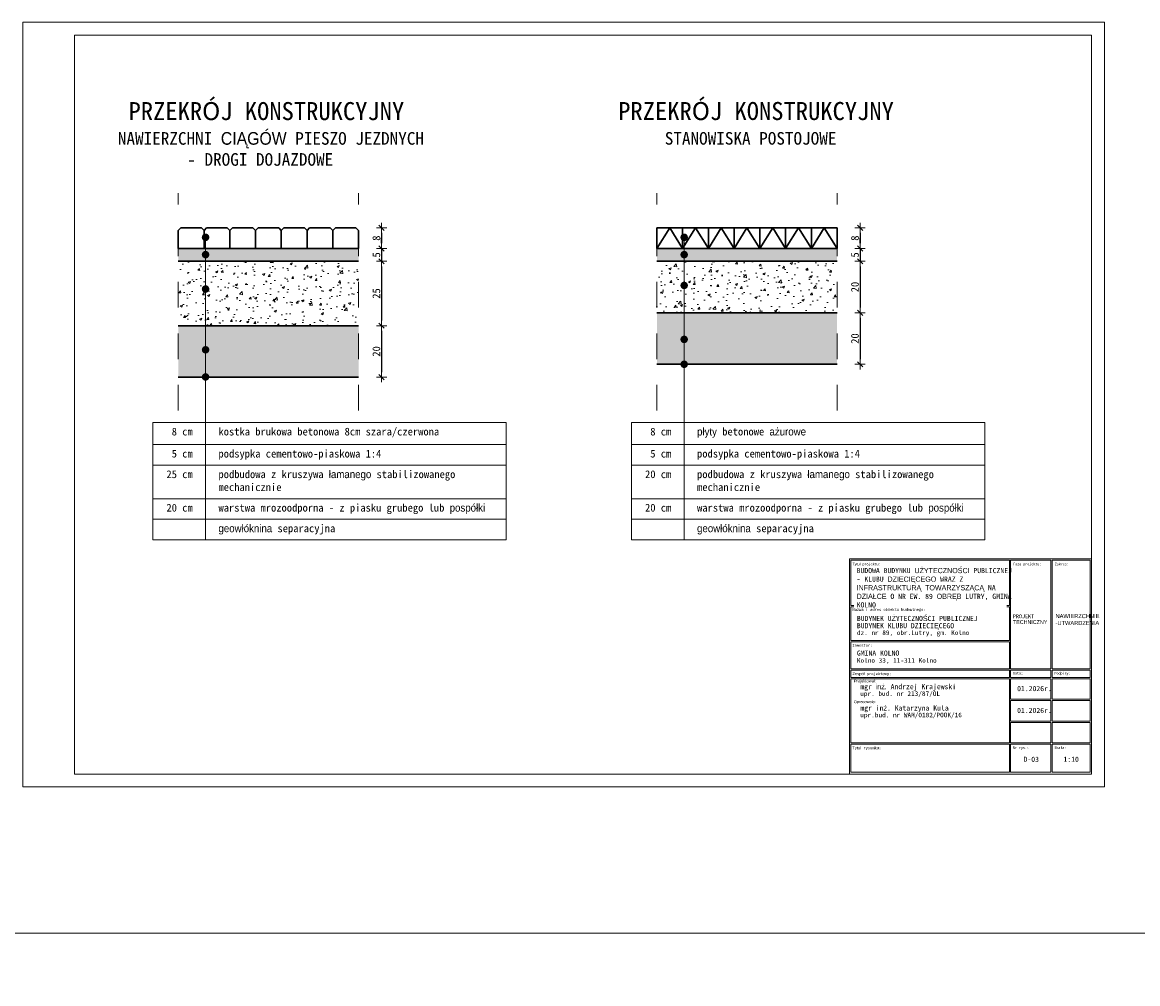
# Model space of a CAD drawing. Header units: millimetres. Extents: x 84 to 770, y 130 to 152.
# Tile 6 of 10: x 88.78 to 93.12, y 148.49 to 152.23. Entities that reach past the tile are written whole.
import ezdxf

# ---------------------------------------------------------------- set-up
doc = ezdxf.new("R2010")
doc.units = ezdxf.units.MM
doc.linetypes.add('DASHED2', pattern=[9.525, 6.35, -3.175])
for name, color, linetype, lineweight in [('_k_tabela', 7, 'Continuous', 13), ('_k_wymiar', 7, 'Continuous', 13), ('DR_wym_strz', 1, 'Continuous', 9), ('kruszywo', 252, 'Continuous', 15), ('Nawierzchnia', 7, 'Continuous', 30), ('odsaczajaca', 40, 'Continuous', 15), ('podsypka', 30, 'Continuous', 15), ('przerywana', 7, 'DASHED2', 9), ('Wymiary', 7, 'Continuous', 9)]:
    doc.layers.add(name, color=color, linetype=linetype, lineweight=lineweight)
doc.styles.add('GENERATED_STYLE_1', font='MS Gothic.ttf')
doc.styles.add('GENERATED_STYLE_2', font='txt')
doc.styles.add('WYM TECH', font='isocpeur.ttf')
doc.dimstyles.new('szczegóły normalny', dxfattribs={"dimtxt": 0.03, "dimasz": 0.02, "dimexe": 0.01, "dimexo": 0.05, "dimgap": 0.005, "dimtad": 1, "dimdec": 0, "dimlfac": 100, "dimzin": 1, "dimdsep": 46, "dimtxsty": 'WYM TECH', "dimblk": 'KRZYZYK', "dimcen": 0.02, "dimse1": 1, "dimse2": 1, "dimclrd": 1, "dimclre": 1, "dimadec": 1, "dimazin": 0, "dimtfac": 1, "dimtdec": 0, "dimtmove": 1, "dimatfit": 3, "dimfxl": 0, "dimarcsym": 0})

# ---------------------------------------------------------------- blocks, each defined once
blk = doc.blocks.new('K')
at = {"lineweight": 15}
blk.add_line((-0.5, -0.5), (0.5, 0.5), dxfattribs=at)
at = {"layer": 'DR_wym_strz'}
for p, q in [((-1, 0), (1, 0)), ((0, -1), (0, 1))]:
    blk.add_line(p, q, dxfattribs=at)
blk = doc.blocks.new('KRZYZYK')
blk.add_blockref('K', (0, 0))
blk = doc.blocks.new('*D30')
at = {"layer": 'Defpoints', "color": 0, "transparency": 16777216}
for p in [(90.0902, 151.4296), (90.0902, 151.3496), (90.1796, 151.3496)]:
    blk.add_point(p, dxfattribs=at)
at = {"layer": 'Wymiary', "color": 1, "lineweight": -2, "transparency": 16777216}
blk.add_line((90.1796, 151.4096), (90.1796, 151.3696), dxfattribs=at)
at = {"layer": 'Wymiary', "color": 1, "lineweight": -2, "transparency": 16777216, "xscale": 0.02, "yscale": 0.02, "zscale": 0.02}
for p, rotation in [((90.1796, 151.4296), 90), ((90.1796, 151.3496), 270)]:
    blk.add_blockref('KRZYZYK', p, dxfattribs=dict(at, rotation=rotation))
at = {"layer": 'Wymiary', "color": 0, "transparency": 16777216, "insert": (90.1596, 151.3896), "char_height": 0.03, "attachment_point": 5, "rotation": 90, "style": 'GENERATED_STYLE_1'}
blk.add_mtext('8', dxfattribs=at)
blk = doc.blocks.new('*D31')
at = {"layer": 'Defpoints', "color": 0, "transparency": 16777216}
for p in [(90.0902, 151.3496), (90.0902, 151.2996), (90.1796, 151.2996)]:
    blk.add_point(p, dxfattribs=at)
at = {"layer": 'Wymiary', "color": 1, "lineweight": -2, "transparency": 16777216}
for p, q in [((90.1796, 151.3696), (90.1796, 151.3896)), ((90.1796, 151.3496), (90.1796, 151.2996)), ((90.1796, 151.2796), (90.1796, 151.2596))]:
    blk.add_line(p, q, dxfattribs=at)
at = {"layer": 'Wymiary', "color": 1, "lineweight": -2, "transparency": 16777216, "xscale": 0.02, "yscale": 0.02, "zscale": 0.02}
for p, rotation in [((90.1796, 151.3496), 270), ((90.1796, 151.2996), 90)]:
    blk.add_blockref('KRZYZYK', p, dxfattribs=dict(at, rotation=rotation))
at = {"layer": 'Wymiary', "color": 0, "transparency": 16777216, "insert": (90.1596, 151.3246), "char_height": 0.03, "attachment_point": 5, "rotation": 90, "style": 'GENERATED_STYLE_1'}
blk.add_mtext('5', dxfattribs=at)
blk = doc.blocks.new('*D32')
at = {"layer": 'Defpoints', "color": 0, "transparency": 16777216}
for p in [(90.0902, 151.0496), (90.0902, 150.8496), (90.1796, 150.8496)]:
    blk.add_point(p, dxfattribs=at)
at = {"layer": 'Wymiary', "color": 1, "lineweight": -2, "transparency": 16777216}
blk.add_line((90.1796, 151.0296), (90.1796, 150.8696), dxfattribs=at)
at = {"layer": 'Wymiary', "color": 1, "lineweight": -2, "transparency": 16777216, "xscale": 0.02, "yscale": 0.02, "zscale": 0.02}
for p, rotation in [((90.1796, 151.0496), 90), ((90.1796, 150.8496), 270)]:
    blk.add_blockref('KRZYZYK', p, dxfattribs=dict(at, rotation=rotation))
at = {"layer": 'Wymiary', "color": 0, "transparency": 16777216, "insert": (90.1596, 150.9496), "char_height": 0.03, "attachment_point": 5, "rotation": 90, "style": 'GENERATED_STYLE_1'}
blk.add_mtext('20', dxfattribs=at)
blk = doc.blocks.new('*T33')
at = {"layer": 'Defpoints', "color": 8, "linetype": 'ByBlock', "lineweight": 0, "transparency": 16777216}
for p, q in [((0, 0), (1.3729, 0)), ((0, 0), (0, -0.4557)), ((1.3729, 0), (1.3729, -0.4557)), ((0, -0.4557), (1.3729, -0.4557))]:
    blk.add_line(p, q, dxfattribs=at)
at = {"layer": 'Nawierzchnia', "color": 0, "linetype": 'ByBlock', "lineweight": 5, "transparency": 16777216}
for p, q in [((0.2051, 0), (0.2051, -0.4557)), ((0, -0.0857), (1.3729, -0.0857)), ((0, -0.1657), (1.3729, -0.1657)), ((0, -0.2957), (1.3729, -0.2957)), ((0, -0.3757), (1.3729, -0.3757))]:
    blk.add_line(p, q, dxfattribs=at)
at = {"layer": 'Nawierzchnia', "color": 0, "transparency": 16777216, "char_height": 0.03, "style": 'GENERATED_STYLE_1'}
for s, insert, width, attachment_point in [('8 cm', (0.1551, -0.02), 0.105076, 3), ('kostka brukowa betonowa 8cm szara/czerwona', (0.2551, -0.02), 1.067816, 1), ('5 cm', (0.1551, -0.1057), 0.105076, 3), ('podsypka cementowo-piaskowa 1:4 ', (0.2551, -0.1057), 1.067816, 1), ('25 cm', (0.1551, -0.1857), 0.105076, 3), ('podbudowa z kruszywa łamanego stabilizowanego mechanicznie', (0.2551, -0.1857), 1.067816, 1), ('20 cm', (0.1551, -0.3157), 0.105076, 3), ('warstwa mrozoodporna - z piasku grubego lub pospółki ', (0.2551, -0.3157), 1.067816, 1), ('geowłóknina separacyjna', (0.2551, -0.3957), 1.067816, 1)]:
    blk.add_mtext(s, dxfattribs=dict(at, insert=insert, width=width, attachment_point=attachment_point))
blk = doc.blocks.new('*D34')
at = {"layer": 'Defpoints', "color": 0, "transparency": 16777216}
for p in [(90.0902, 151.2996), (90.0902, 151.0496), (90.1796, 151.0496)]:
    blk.add_point(p, dxfattribs=at)
at = {"layer": 'Wymiary', "color": 1, "lineweight": -2, "transparency": 16777216}
blk.add_line((90.1796, 151.2796), (90.1796, 151.0696), dxfattribs=at)
at = {"layer": 'Wymiary', "color": 1, "lineweight": -2, "transparency": 16777216, "xscale": 0.02, "yscale": 0.02, "zscale": 0.02}
for p, rotation in [((90.1796, 151.2996), 90), ((90.1796, 151.0496), 270)]:
    blk.add_blockref('KRZYZYK', p, dxfattribs=dict(at, rotation=rotation))
at = {"layer": 'Wymiary', "color": 0, "transparency": 16777216, "insert": (90.1596, 151.1746), "char_height": 0.03, "attachment_point": 5, "rotation": 90, "style": 'GENERATED_STYLE_1'}
blk.add_mtext('25', dxfattribs=at)
blk = doc.blocks.new('Tabela_drogi')
at = {"layer": '_k_tabela', "ltscale": 1000}
for p, q in [((-470, 417.9), (0, 417.9)), ((-470, 0), (-470, 417.9)), ((-467.3, 415.2), (-159.6, 415.2)), ((-467.3, 327.5), (-467.3, 415.2)), ((-159.6, 415.2), (-159.6, 327.5)), ((-157.1, 415.2), (-79, 415.2)), ((-157.1, 204.2), (-157.1, 415.2)), ((-79, 415.2), (-79, 204.2)), ((-76.5, 415.2), (-2.5, 415.2)), ((-76.5, 204.2), (-76.5, 415.2)), ((-2.5, 415.2), (-2.5, 204.2)), ((0, 417.9), (0, 0)), ((-467.3, 327.5), (-159.6, 327.5)), ((-467.3, 324.8), (-467.3, 259.6)), ((-467.3, 324.8), (-159.6, 324.8)), ((-159.6, 259.6), (-159.6, 324.8)), ((-467.3, 259.6), (-159.6, 259.6)), ((-467.3, 256.9), (-159.6, 256.9)), ((-467.3, 204.2), (-467.3, 256.9)), ((-159.6, 256.9), (-159.6, 204.2)), ((-159.6, 204.2), (-467.3, 204.2)), ((-159.6, 201.8), (-467.3, 201.8)), ((-467.3, 201.8), (-467.3, 187.8)), ((-159.6, 187.8), (-159.6, 201.8)), ((-79, 204.2), (-157.1, 204.2)), ((-79, 201.8), (-157.1, 201.8)), ((-157.1, 201.8), (-157.1, 187.8)), ((-79, 187.8), (-79, 201.8)), ((-2.5, 204.2), (-76.5, 204.2)), ((-2.5, 201.8), (-76.5, 201.8)), ((-76.5, 201.8), (-76.5, 187.8)), ((-2.5, 187.8), (-2.5, 201.8)), ((-467.3, 187.8), (-159.6, 187.8)), ((-467.3, 185), (-159.6, 185)), ((-159.6, 185), (-467.3, 185)), ((-467.3, 185), (-467.3, 60.6)), ((-159.6, 185), (-159.6, 60.6)), ((-157.1, 187.8), (-79, 187.8)), ((-79, 187.8), (-157.1, 187.8)), ((-157.1, 185), (-79, 185)), ((-79, 185), (-157.1, 185)), ((-157.1, 185), (-157.1, 145.4)), ((-79, 145.4), (-79, 185)), ((-76.5, 187.8), (-2.5, 187.8)), ((-76.5, 145.4), (-76.5, 185)), ((-76.5, 185), (-2.5, 185)), ((-2.5, 185), (-2.5, 145.4)), ((-159.6, 142.7), (-159.6, 60.6)), ((-157.1, 145.4), (-79, 145.4)), ((-157.1, 142.7), (-79, 142.7)), ((-157.1, 142.7), (-157.1, 103)), ((-157.1, 142.7), (-157.1, 103)), ((-79, 142.7), (-79, 103)), ((-79, 142.7), (-79, 103)), ((-2.5, 145.4), (-76.5, 145.4)), ((-76.5, 142.7), (-2.7, 142.7)), ((-76.5, 142.7), (-76.5, 103)), ((-76.5, 142.7), (-76.5, 103)), ((-2.7, 142.7), (-2.7, 103)), ((-2.7, 142.7), (-2.7, 103)), ((-467.3, 100.3), (-467.3, 60.6)), ((-157.3, 100.3), (-157.3, 60.6)), ((-157.1, 103), (-79, 103)), ((-157.1, 100.3), (-79, 100.3)), ((-79.2, 60.6), (-79.2, 100.3)), ((-76.7, 60.6), (-76.7, 100.3)), ((-76.7, 60.6), (-76.7, 100.3)), ((-2.5, 103), (-76.5, 103)), ((-76.5, 100.3), (-2.7, 100.3)), ((-2.7, 100.3), (-2.7, 60.6)), ((-2.7, 100.3), (-2.7, 60.6)), ((-467.3, 60.6), (-159.6, 60.6)), ((-467.3, 3.5), (-467.3, 57.9)), ((-467.3, 57.9), (-159.6, 57.9)), ((-159.6, 57.9), (-159.6, 3.5)), ((-157.1, 60.6), (-79, 60.6)), ((-157.1, 3.5), (-157.1, 57.9)), ((-157.1, 57.9), (-79, 57.9)), ((-79, 57.9), (-79, 3.5)), ((-2.5, 60.6), (-76.5, 60.6)), ((-76.5, 3.5), (-76.5, 57.9)), ((-76.5, 57.9), (-2.7, 57.9)), ((-2.7, 57.9), (-2.7, 3.5)), ((0, 0), (-470, 0)), ((-159.6, 3.5), (-467.3, 3.5)), ((-79, 3.5), (-157.1, 3.5)), ((-2.7, 3.5), (-76.5, 3.5))]:
    blk.add_line(p, q, dxfattribs=at)
at = {"layer": '_k_tabela', "attachment_point": 1}
for s, insert, char_height, style in [('\\A1;{\\fMS Gothic|b0|i0|c238|p49;Tytuł projektu:}', (-464.3, 410.5), 5, 'GENERATED_STYLE_2'), ('\\A1;{\\fMS Gothic|b0|i0|c238|p49;Faza projektu:}', (-152.1, 410.5), 5, 'GENERATED_STYLE_2'), ('\\A1;{\\fMS Gothic|b0|i0|c238|p49;Zakres:}', (-71.5, 410.5), 5, 'GENERATED_STYLE_2'), ('\\A1;{\\fMS Gothic|b0|i0|c238|p49;Nazwa i adres obiektu budowlnego:}', (-464.3, 322.4), 5.5, 'GENERATED_STYLE_2'), ('\\A1;Inwestor:', (-464.3, 252.8), 5.5, 'GENERATED_STYLE_1'), ('\\A1;{\\fMS Gothic|b0|i0|c238|p49;Zespół projektowy:}', (-464.3, 197.7), 5.5, 'GENERATED_STYLE_2'), ('\\A1;{\\fMS Gothic|b0|i0|c238|p49;Data:}', (-152.6, 198.4), 5, 'GENERATED_STYLE_2'), ('\\A1;{\\fMS Gothic|b0|i0|c238|p49;Podpisy:}', (-72, 198.4), 5, 'GENERATED_STYLE_2'), ('\\A1;{\\fMS Gothic|b1|i0|c238|p49;Projektował:}', (-461.6, 183.7), 5.5, 'GENERATED_STYLE_1'), ('\\A1;{\\fMS Gothic|b0|i0|c238|p49;01\\fMS Gothic|b0|i0|c128|p49;.202\\fMS Gothic|b0|i0|c238|p49;6\\fMS Gothic|b0|i0|c128|p49;r.}', (-144.5, 171.1), 10, 'GENERATED_STYLE_2'), ('\\A1;Opracowała:', (-461.6, 143.3), 5.5, 'GENERATED_STYLE_2'), ('\\A1;{\\fMS Gothic|b0|i0|c238|p49;01\\fMS Gothic|b0|i0|c128|p49;.202\\fMS Gothic|b0|i0|c238|p49;6\\fMS Gothic|b0|i0|c128|p49;r.}', (-144.5, 128.7), 10, 'GENERATED_STYLE_2'), ('\\A1;{\\fMS Gothic|b0|i0|c238|p49;Tytuł rysunku:}', (-464.5, 53.8), 5.5, 'GENERATED_STYLE_2'), ('\\A1;{\\fMS Gothic|b0|i0|c238|p49;Nr rys.:}', (-152.8, 53.9), 5, 'GENERATED_STYLE_2'), ('\\A1;{\\fMS Gothic|b0|i0|c238|p49;Skala:}', (-72.2, 53.9), 5, 'GENERATED_STYLE_2')]:
    blk.add_mtext(s, dxfattribs=dict(at, insert=insert, char_height=char_height, style=style))
at = {"layer": '_k_tabela', "attachment_point": 1, "style": 'GENERATED_STYLE_2'}
for s, insert, char_height, width, line_spacing_factor in [('\\A1;{\\fMS Gothic|b1|i0|c128|p49;PROJEKT }TECHNICZNY', (-152.6, 310.2), 7.5, 75.641, 0.886929), ('\\A1;{\\fMS Gothic|b0|i0|c128|p49;GMINA \\fMS Gothic|b0|i0|c238|p49;KOLNO\\P\\H0.9x;Kolno 33, 11-311 Kolno}', (-455.6, 240), 10, 127.599, 0.880579)]:
    blk.add_mtext(s, dxfattribs=dict(at, insert=insert, char_height=char_height, width=width, line_spacing_factor=line_spacing_factor))
at = {"layer": '_k_tabela', "insert": (-69.9, 310.9), "char_height": 8, "width": 54.948, "attachment_point": 1, "style": 'GENERATED_STYLE_2'}
blk.add_mtext('\\A1;NAWIERZCHNIE -UTWARDZENIA', dxfattribs=at)
at = {"layer": '_k_tabela', "char_height": 10, "attachment_point": 1, "line_spacing_factor": 0.845413, "style": 'GENERATED_STYLE_2'}
for s, insert in [('\\A1;{\\fMS Gothic|b0|i0|c238|p49;mgr inż. Andrzej Krajewski\\P\\H0.9x;upr. bud. nr 213/87/OL}', (-449, 174.9)), ('\\A1;{\\fMS Gothic|b0|i0|c128|p49;mgr in\\fMS Gothic|b0|i0|c238|p49;ż\\fMS Gothic|b0|i0|c128|p49;. Katarzyna Kula\\H0.9x;\\Pupr.bud. nr WAM/0182/POOK/16\\H1.1111x; }', (-448.9, 133.4))]:
    blk.add_mtext(s, dxfattribs=dict(at, insert=insert))
at = {"layer": '_k_tabela', "insert": (-456.1, 400.3), "char_height": 10, "width": 286.272, "attachment_point": 1, "style": 'GENERATED_STYLE_2', "bg_fill": 2}
blk.add_mtext('\\A1;{\\fMS Gothic|b1|i0|c238|p49;BUDOWA BUDYNKU UŻYTECZNOŚCI PUBLICZNEJ - KLUBU DZIECIĘCEGO WRAZ Z INFRASTRUKTURĄ TOWARZYSZĄCĄ NA DZIAŁCE O NR EW. 89 OBRĘB LUTRY, GMINA KOLNO }', dxfattribs=at)
at = {"layer": '_k_tabela', "insert": (-455.6, 307.3), "char_height": 10, "width": 200.051, "attachment_point": 1, "line_spacing_factor": 0.845413, "style": 'GENERATED_STYLE_2'}
blk.add_mtext('\\A1;{\\fMS Gothic|b0|i0|c128|p49;BUDYNEK U\\fMS Gothic|b0|i0|c238|p49;Ż\\fMS Gothic|b0|i0|c128|p49;YTECZNO\\fMS Gothic|b0|i0|c238|p49;Ś\\fMS Gothic|b0|i0|c128|p49;CI PUBLICZNEJ \\P\\fMS Gothic|b0|i0|c238|p49;BUDYNEK \\fMS Gothic|b0|i0|c128|p49;KLUBU DZIECI\\fMS Gothic|b0|i0|c238|p49;Ę\\fMS Gothic|b0|i0|c128|p49;CEGO\\P\\H0.9x;dz. nr \\fMS Gothic|b0|i0|c238|p49;89,\\fMS Gothic|b0|i0|c128|p49; obr.\\fMS Gothic|b0|i0|c238|p49;Lutry, gm. Kolno}', dxfattribs=at)
blk = doc.blocks.new('*D39')
at = {"layer": 'Defpoints', "color": 0, "transparency": 16777216}
for p in [(91.9489, 151.4296), (91.9489, 151.3496), (92.0382, 151.3496)]:
    blk.add_point(p, dxfattribs=at)
at = {"layer": 'Wymiary', "color": 1, "lineweight": -2, "transparency": 16777216}
blk.add_line((92.0382, 151.4096), (92.0382, 151.3696), dxfattribs=at)
at = {"layer": 'Wymiary', "color": 1, "lineweight": -2, "transparency": 16777216, "xscale": 0.02, "yscale": 0.02, "zscale": 0.02}
for p, rotation in [((92.0382, 151.4296), 90), ((92.0382, 151.3496), 270)]:
    blk.add_blockref('KRZYZYK', p, dxfattribs=dict(at, rotation=rotation))
at = {"layer": 'Wymiary', "color": 0, "transparency": 16777216, "insert": (92.0182, 151.3896), "char_height": 0.03, "attachment_point": 5, "rotation": 90, "style": 'GENERATED_STYLE_1'}
blk.add_mtext('8', dxfattribs=at)
blk = doc.blocks.new('*D40')
at = {"layer": 'Defpoints', "color": 0, "transparency": 16777216}
for p in [(91.9489, 151.3496), (91.9489, 151.2996), (92.0382, 151.2996)]:
    blk.add_point(p, dxfattribs=at)
at = {"layer": 'Wymiary', "color": 1, "lineweight": -2, "transparency": 16777216}
for p, q in [((92.0382, 151.3696), (92.0382, 151.3896)), ((92.0382, 151.3496), (92.0382, 151.2996)), ((92.0382, 151.2796), (92.0382, 151.2596))]:
    blk.add_line(p, q, dxfattribs=at)
at = {"layer": 'Wymiary', "color": 1, "lineweight": -2, "transparency": 16777216, "xscale": 0.02, "yscale": 0.02, "zscale": 0.02}
for p, rotation in [((92.0382, 151.3496), 270), ((92.0382, 151.2996), 90)]:
    blk.add_blockref('KRZYZYK', p, dxfattribs=dict(at, rotation=rotation))
at = {"layer": 'Wymiary', "color": 0, "transparency": 16777216, "insert": (92.0182, 151.3246), "char_height": 0.03, "attachment_point": 5, "rotation": 90, "style": 'GENERATED_STYLE_1'}
blk.add_mtext('5', dxfattribs=at)
blk = doc.blocks.new('*T41')
at = {"layer": 'Defpoints', "color": 8, "linetype": 'ByBlock', "lineweight": 0, "transparency": 16777216}
for p, q in [((0, 0), (1.3729, 0)), ((0, 0), (0, -0.4557)), ((1.3729, 0), (1.3729, -0.4557)), ((0, -0.4557), (1.3729, -0.4557))]:
    blk.add_line(p, q, dxfattribs=at)
at = {"layer": 'Nawierzchnia', "color": 0, "linetype": 'ByBlock', "lineweight": 5, "transparency": 16777216}
for p, q in [((0.2051, 0), (0.2051, -0.4557)), ((0, -0.0857), (1.3729, -0.0857)), ((0, -0.1657), (1.3729, -0.1657)), ((0, -0.2957), (1.3729, -0.2957)), ((0, -0.3757), (1.3729, -0.3757))]:
    blk.add_line(p, q, dxfattribs=at)
at = {"layer": 'Nawierzchnia', "color": 0, "transparency": 16777216, "char_height": 0.03, "style": 'GENERATED_STYLE_1'}
for s, insert, width, attachment_point in [('8 cm', (0.1551, -0.02), 0.105076, 3), ('płyty betonowe ażurowe ', (0.2551, -0.02), 1.067816, 1), ('5 cm', (0.1551, -0.1057), 0.105076, 3), ('podsypka cementowo-piaskowa 1:4 ', (0.2551, -0.1057), 1.067816, 1), ('20 cm', (0.1551, -0.1857), 0.105076, 3), ('podbudowa z kruszywa łamanego stabilizowanego mechanicznie', (0.2551, -0.1857), 1.067816, 1), ('20 cm', (0.1551, -0.3157), 0.105076, 3), ('warstwa mrozoodporna - z piasku grubego lub pospółki ', (0.2551, -0.3157), 1.067816, 1), ('geowłóknina separacyjna', (0.2551, -0.3957), 1.067816, 1)]:
    blk.add_mtext(s, dxfattribs=dict(at, insert=insert, width=width, attachment_point=attachment_point))
blk = doc.blocks.new('*D42')
at = {"layer": 'Defpoints', "color": 0, "transparency": 16777216}
for p in [(91.9489, 151.2996), (91.9489, 151.0996), (92.0382, 151.0996)]:
    blk.add_point(p, dxfattribs=at)
at = {"layer": 'Wymiary', "color": 1, "lineweight": -2, "transparency": 16777216}
blk.add_line((92.0382, 151.2796), (92.0382, 151.1196), dxfattribs=at)
at = {"layer": 'Wymiary', "color": 1, "lineweight": -2, "transparency": 16777216, "xscale": 0.02, "yscale": 0.02, "zscale": 0.02}
for p, rotation in [((92.0382, 151.2996), 90), ((92.0382, 151.0996), 270)]:
    blk.add_blockref('KRZYZYK', p, dxfattribs=dict(at, rotation=rotation))
at = {"layer": 'Wymiary', "color": 0, "transparency": 16777216, "insert": (92.0182, 151.1996), "char_height": 0.03, "attachment_point": 5, "rotation": 90, "style": 'GENERATED_STYLE_1'}
blk.add_mtext('20', dxfattribs=at)
blk = doc.blocks.new('*D43')
at = {"layer": 'Defpoints', "color": 0, "transparency": 16777216}
for p in [(91.9489, 151.0996), (91.9489, 150.8996), (92.0382, 150.8996)]:
    blk.add_point(p, dxfattribs=at)
at = {"layer": 'Wymiary', "color": 1, "lineweight": -2, "transparency": 16777216}
blk.add_line((92.0382, 151.0796), (92.0382, 150.9196), dxfattribs=at)
at = {"layer": 'Wymiary', "color": 1, "lineweight": -2, "transparency": 16777216, "xscale": 0.02, "yscale": 0.02, "zscale": 0.02}
for p, rotation in [((92.0382, 151.0996), 90), ((92.0382, 150.8996), 270)]:
    blk.add_blockref('KRZYZYK', p, dxfattribs=dict(at, rotation=rotation))
at = {"layer": 'Wymiary', "color": 0, "transparency": 16777216, "insert": (92.0182, 150.9996), "char_height": 0.03, "attachment_point": 5, "rotation": 90, "style": 'GENERATED_STYLE_1'}
blk.add_mtext('20', dxfattribs=at)

msp = doc.modelspace()

# ---------------------------------------------------------------- hatches: boundary and pattern name
at = {"layer": 'kruszywo'}
h = msp.add_hatch(dxfattribs=at)
h.set_pattern_fill('AR-CONC', scale=0.0005, style=0)
h.set_pattern_definition([(50, (-20.055234, 170.715395), (0.091092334, -0.007969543), [0.009525, -0.104775]), (355, (-20.05523, 170.715395), (-0.01762171, 0.09552842), [0.00762, -0.08382029]), (100.451445, (-20.04764, 170.71473), (0.073470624, 0.087558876), [0.008095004, -0.08904512]), (46.1842, (-20.05523, 170.7408), (0.13553952, -0.02102116), [0.0142875, -0.1571625]), (96.63556, (-20.04394, 170.73904), (0.11870207, 0.12371306), [0.01214251, -0.1335678]), (351.18415, (-20.05523, 170.7408), (0.11870207, 0.12371306), [0.01142998, -0.12572987]), (21, (-20.042534, 170.734445), (0.075807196, -0.0511326), [0.009525, -0.104775]), (326, (-20.04253, 170.734445), (0.030901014, 0.09209398), [0.00762, -0.08382]), (71.451445, (-20.03622, 170.73018), (0.10670821, 0.040961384), [0.008095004, -0.08904497]), (37.5, (-20.055234, 170.715395), (0.001544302, 0.042277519), [0, -0.082804, 0, -0.08509, 0, -0.0841375]), (7.5, (-20.055234, 170.715395), (0.033409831, 0.050090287), [0, -0.048514, 0, -0.080899, 0, -0.0320675]), (327.5, (-20.083555, 170.715395), (0.067795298, -0.002864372), [0, -0.03175, 0, -0.09906, 0, -0.131445]), (317.5, (-20.096255, 170.715395), (0.07406459, 0.012713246), [0, -0.041275, 0, -0.065786, 0, -0.093345])])
h.paths.add_polyline_path([(90.09023, 151.04957), (90.09023, 151.29957), (89.39023, 151.29957), (89.39023, 151.04957)])
h = msp.add_hatch(dxfattribs=at)
h.set_pattern_fill('AR-CONC', scale=0.0005, style=0)
h.set_pattern_definition([(50, (-0.09364, 0), (0.091092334, -0.007969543), [0.009525, -0.104775]), (355, (-0.09364, 0), (-0.01762171, 0.095528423), [0.00762, -0.08382029]), (100.451445, (-0.08605, -0.00066), (0.073470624, 0.087558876), [0.008095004, -0.08904512]), (46.1842, (-0.09364, 0.0254), (0.13553952, -0.021021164), [0.0142875, -0.1571625]), (96.63556, (-0.08234, 0.02365), (0.11870207, 0.12371306), [0.01214251, -0.1335678]), (351.18415, (-0.09364, 0.0254), (0.11870207, 0.12371306), [0.01142998, -0.12572987]), (21, (-0.08094, 0.01905), (0.075807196, -0.0511326), [0.009525, -0.104775]), (326, (-0.08094, 0.01905), (0.030901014, 0.092093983), [0.00762, -0.08382]), (71.451445, (-0.07462, 0.01479), (0.10670821, 0.040961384), [0.008095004, -0.08904497]), (37.5, (-0.093637, 0), (0.0015443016, 0.0422775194), [0, -0.082804, 0, -0.08509, 0, -0.0841375]), (7.5, (-0.093637, 0), (0.033409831, 0.050090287), [0, -0.048514, 0, -0.080899, 0, -0.0320675]), (327.5, (-0.121958, 0), (0.0677952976, -0.002864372), [0, -0.03175, 0, -0.09906, 0, -0.131445]), (317.5, (-0.13466, 0), (0.07406459, 0.012713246), [0, -0.041275, 0, -0.065786, 0, -0.093345])])
h.paths.add_polyline_path([(91.94886, 151.09957), (91.94886, 151.29957), (91.24886, 151.29957), (91.24886, 151.09957)])
at = {"layer": 'Nawierzchnia'}
h = msp.add_hatch(color=256, dxfattribs=at)
edge = h.paths.add_edge_path()
edge.add_arc((89.49628, 151.39278), 0.01472, 0, 360)
h = msp.add_hatch(color=256, dxfattribs=at)
edge = h.paths.add_edge_path()
edge.add_arc((91.35492, 151.39278), 0.01472, 0, 360)
h = msp.add_hatch(color=256, dxfattribs=at)
edge = h.paths.add_edge_path()
edge.add_arc((89.49628, 151.32547), 0.01472, 0, 360)
h = msp.add_hatch(color=256, dxfattribs=at)
edge = h.paths.add_edge_path()
edge.add_arc((91.35492, 151.32547), 0.01472, 0, 360)
h = msp.add_hatch(color=256, dxfattribs=at)
edge = h.paths.add_edge_path()
edge.add_arc((91.35492, 151.20584), 0.01472, 0, 360)
h = msp.add_hatch(color=256, dxfattribs=at)
edge = h.paths.add_edge_path()
edge.add_arc((89.49628, 151.19197), 0.01472, 0, 360)
h = msp.add_hatch(color=256, dxfattribs=at)
edge = h.paths.add_edge_path()
edge.add_arc((91.35492, 150.99629), 0.01472, 0, 360)
h = msp.add_hatch(color=256, dxfattribs=at)
edge = h.paths.add_edge_path()
edge.add_arc((89.49628, 150.95594), 0.01472, 0, 360)
h = msp.add_hatch(color=256, dxfattribs=at)
edge = h.paths.add_edge_path()
edge.add_arc((91.35492, 150.89957), 0.01472, 0, 360)
h = msp.add_hatch(color=256, dxfattribs=at)
edge = h.paths.add_edge_path()
edge.add_arc((89.49628, 150.85038), 0.01472, 0, 360)
at = {"layer": 'odsaczajaca'}
h = msp.add_hatch(dxfattribs=at)
h.set_pattern_fill('AR-SAND', color=256, scale=0.0003, style=0)
h.set_pattern_definition([(37.5, (91.803403, 198.685853), (-0.0004800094, 0.014682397), [0, -0.0115824, 0, -0.012954, 0, -0.0123825]), (7.5, (91.803403, 198.685853), (0.0134856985, 0.021504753), [0, -0.0062484, 0, -0.0104394, 0, -0.0040005]), (327.5, (91.79403, 198.685853), (0.023729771, 4.31155e-05), [0, -0.00381, 0, -0.013716, 0, -0.017907]), (317.5, (91.79403, 198.685853), (0.022906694, 0.00668788), [0, -0.001905, 0, -0.0089916, 0, -0.010287])])
h.paths.add_polyline_path([(91.94886, 151.09957), (91.24886, 151.09957), (91.24886, 150.89957), (91.94886, 150.89957)])
h = msp.add_hatch(dxfattribs=at)
h.set_pattern_fill('AR-SAND', color=256, scale=0.0003, style=0)
h.set_pattern_definition([(37.5, (89.944772, 198.635853), (-0.0004800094, 0.014682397), [0, -0.0115824, 0, -0.012954, 0, -0.0123825]), (7.5, (89.944772, 198.635853), (0.0134856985, 0.021504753), [0, -0.0062484, 0, -0.0104394, 0, -0.0040005]), (327.5, (89.935399, 198.635853), (0.023729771, 4.31155e-05), [0, -0.00381, 0, -0.013716, 0, -0.017907]), (317.5, (89.935399, 198.635853), (0.022906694, 0.00668788), [0, -0.001905, 0, -0.0089916, 0, -0.010287])])
h.paths.add_polyline_path([(90.09023, 151.04957), (89.39023, 151.04957), (89.39023, 150.84957), (90.09023, 150.84957)])
at = {"layer": 'podsypka'}
h = msp.add_hatch(dxfattribs=at)
h.set_pattern_fill('AR-SAND', color=256, scale=0.0002, style=0)
h.set_pattern_definition([(37.5, (89.793496, 198.9742705), (-0.0003200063, 0.0097882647), [0, -0.0077216, 0, -0.008636, 0, -0.008255]), (7.5, (89.793496, 198.97427), (0.0089904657, 0.014336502), [0, -0.0041656, 0, -0.0069596, 0, -0.002667]), (327.5, (89.787248, 198.9742705), (0.0158198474, 2.87437e-05), [0, -0.00254, 0, -0.009144, 0, -0.011938]), (317.5, (89.787248, 198.97427), (0.015271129, 0.0044585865), [0, -0.00127, 0, -0.0059944, 0, -0.006858])])
h.paths.add_polyline_path([(90.09023, 151.34957), (89.39023, 151.34957), (89.39023, 151.29957), (90.09023, 151.29957)])
h = msp.add_hatch(dxfattribs=at)
h.set_pattern_fill('AR-SAND', color=256, scale=0.0002, style=0)
h.set_pattern_definition([(37.5, (91.652128, 198.9742705), (-0.0003200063, 0.0097882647), [0, -0.0077216, 0, -0.008636, 0, -0.008255]), (7.5, (91.652128, 198.97427), (0.0089904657, 0.014336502), [0, -0.0041656, 0, -0.0069596, 0, -0.002667]), (327.5, (91.6458795, 198.9742705), (0.0158198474, 2.87437e-05), [0, -0.00254, 0, -0.009144, 0, -0.011938]), (317.5, (91.64588, 198.97427), (0.015271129, 0.0044585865), [0, -0.00127, 0, -0.0059944, 0, -0.006858])])
h.paths.add_polyline_path([(91.94886, 151.34957), (91.24886, 151.34957), (91.24886, 151.29957), (91.94886, 151.29957)])

# ---------------------------------------------------------------- linework, layer by layer
at = {"layer": '_k_tabela'}
msp.add_lwpolyline([(84.44933, 148.68981), (105.44933, 148.68981), (105.44933, 133.83981), (84.44933, 133.83981)], close=True, dxfattribs=at)
at = {"layer": 'Nawierzchnia', "color": 7, "linetype": 'Continuous'}
for p, q in [((89.40023, 151.42957), (89.39023, 151.41957)), ((89.39023, 151.34957), (89.39023, 151.41957)), ((89.40023, 151.42957), (89.48023, 151.42957)), ((89.48023, 151.42957), (89.49023, 151.41957)), ((89.50023, 151.42957), (89.49023, 151.41957)), ((89.49023, 151.34957), (89.49023, 151.41957)), ((89.50023, 151.42957), (89.58023, 151.42957)), ((89.58023, 151.42957), (89.59023, 151.41957)), ((89.60023, 151.42957), (89.59023, 151.41957)), ((89.59023, 151.34957), (89.59023, 151.41957)), ((89.60023, 151.42957), (89.68023, 151.42957)), ((89.68023, 151.42957), (89.69023, 151.41957)), ((89.70023, 151.42957), (89.69023, 151.41957)), ((89.70023, 151.42957), (89.69023, 151.41957)), ((89.69023, 151.34957), (89.69023, 151.41957)), ((89.69023, 151.34957), (89.69023, 151.41957)), ((89.69023, 151.34957), (89.69023, 151.41957)), ((89.70023, 151.42957), (89.78023, 151.42957)), ((89.78023, 151.42957), (89.79023, 151.41957)), ((89.80023, 151.42957), (89.79023, 151.41957)), ((89.79023, 151.34957), (89.79023, 151.41957)), ((89.80023, 151.42957), (89.88023, 151.42957)), ((89.88023, 151.42957), (89.89023, 151.41957)), ((89.90023, 151.42957), (89.89023, 151.41957)), ((89.89023, 151.34957), (89.89023, 151.41957)), ((89.89023, 151.34957), (89.89023, 151.41957)), ((89.90023, 151.42957), (89.98023, 151.42957)), ((89.98023, 151.42957), (89.99023, 151.41957)), ((90.00023, 151.42957), (89.99023, 151.41957)), ((89.99023, 151.34957), (89.99023, 151.41957)), ((90.00023, 151.42957), (90.08023, 151.42957)), ((90.08023, 151.42957), (90.09023, 151.41957)), ((90.09023, 151.34957), (90.09023, 151.41957)), ((91.24886, 151.34957), (91.24886, 151.41957)), ((91.34886, 151.34957), (91.34886, 151.41957)), ((91.35886, 151.42957), (91.43886, 151.42957)), ((91.44886, 151.34957), (91.44886, 151.41957)), ((91.45886, 151.42957), (91.53886, 151.42957)), ((91.54886, 151.34957), (91.54886, 151.41957)), ((91.54886, 151.34957), (91.54886, 151.41957)), ((91.54886, 151.34957), (91.54886, 151.41957)), ((91.55886, 151.42957), (91.63886, 151.42957)), ((91.64886, 151.34957), (91.64886, 151.41957)), ((91.65886, 151.42957), (91.73886, 151.42957)), ((91.74886, 151.34957), (91.74886, 151.41957)), ((91.74886, 151.34957), (91.74886, 151.41957)), ((91.75886, 151.42957), (91.83886, 151.42957)), ((91.84886, 151.34957), (91.84886, 151.41957)), ((91.85886, 151.42957), (91.93886, 151.42957)), ((91.86495, 151.42957), (91.94495, 151.42957)), ((91.94886, 151.34957), (91.94886, 151.41957))]:
    msp.add_line(p, q, dxfattribs=at)
at = {"layer": 'Nawierzchnia', "lineweight": 15}
for points in [[(88.78689, 152.22786), (92.98689, 152.22786), (92.98689, 149.25786), (88.78689, 149.25786)], [(88.98689, 152.17786), (92.93689, 152.17786), (92.93689, 149.30786), (88.98689, 149.30786)]]:
    msp.add_lwpolyline(points, close=True, dxfattribs=at)
at = {"layer": 'Nawierzchnia'}
for points in [[(91.24886, 151.34957), (91.29886, 151.42957), (91.24886, 151.42957)], [(91.24886, 151.34957), (91.24886, 151.42957)], [(91.29886, 151.42957), (91.34886, 151.34957), (91.39886, 151.42957), (91.29886, 151.42957)], [(91.34886, 151.34957), (91.34886, 151.42957), (91.39886, 151.42957), (91.34886, 151.34957), (91.29886, 151.42957), (91.34886, 151.42957)], [(91.39886, 151.42957), (91.44886, 151.34957), (91.49886, 151.42957), (91.39886, 151.42957)], [(91.44886, 151.34957), (91.44886, 151.42957), (91.49886, 151.42957), (91.44886, 151.34957), (91.39886, 151.42957), (91.44886, 151.42957)], [(91.49886, 151.42957), (91.54886, 151.34957), (91.59886, 151.42957), (91.49886, 151.42957)], [(91.54886, 151.34957), (91.54886, 151.42957), (91.59886, 151.42957), (91.54886, 151.34957), (91.49886, 151.42957), (91.54886, 151.42957)], [(91.59886, 151.42957), (91.64886, 151.34957), (91.69886, 151.42957), (91.59886, 151.42957)], [(91.64886, 151.34957), (91.64886, 151.42957), (91.69886, 151.42957), (91.64886, 151.34957), (91.59886, 151.42957), (91.64886, 151.42957)], [(91.69886, 151.42957), (91.74886, 151.34957), (91.79886, 151.42957), (91.69886, 151.42957)], [(91.74886, 151.34957), (91.74886, 151.42957), (91.79886, 151.42957), (91.74886, 151.34957), (91.69886, 151.42957), (91.74886, 151.42957)], [(91.79886, 151.42957), (91.84886, 151.34957), (91.89886, 151.42957), (91.79886, 151.42957)], [(91.84886, 151.34957), (91.84886, 151.42957), (91.89886, 151.42957), (91.84886, 151.34957), (91.79886, 151.42957), (91.84886, 151.42957)], [(91.89886, 151.42957), (91.94886, 151.34957)], [(91.94886, 151.42957), (91.89886, 151.42957)], [(91.94886, 151.34957), (91.94886, 151.42957)], [(89.39023, 151.34957), (90.09023, 151.34957)], [(91.24886, 151.34957), (91.94886, 151.34957)], [(89.39023, 151.29957), (90.09023, 151.29957)], [(91.24886, 151.29957), (91.94886, 151.29957)], [(91.24886, 151.09957), (91.94886, 151.09957)], [(91.24886, 151.09957), (91.94886, 151.09957)], [(89.39023, 151.04957), (90.09023, 151.04957)], [(89.39023, 151.04957), (90.09023, 151.04957)], [(91.24886, 150.89957), (91.94886, 150.89957)], [(89.39023, 150.84957), (90.09023, 150.84957)]]:
    msp.add_lwpolyline(points, dxfattribs=at)
at = {"layer": 'Nawierzchnia', "lineweight": 0}
for points in [[(89.49628, 150.67321), (89.49628, 151.38114)], [(89.49628, 150.67321), (89.49628, 151.3701)], [(91.35492, 150.67321), (91.35492, 151.38114)], [(91.35492, 150.67321), (91.35492, 151.3701)]]:
    msp.add_lwpolyline(points, dxfattribs=at)
at = {"layer": 'przerywana', "ltscale": 0.01}
for p, q in [((89.39023, 150.71957), (89.39023, 151.56375)), ((90.09023, 150.71957), (90.09023, 151.56375)), ((91.24886, 150.71957), (91.24886, 151.56375)), ((91.94886, 150.71957), (91.94886, 151.56375))]:
    msp.add_line(p, q, dxfattribs=at)

# ---------------------------------------------------------------- block references
for name, p in [('*T33', (89.29121, 150.67321)), ('*T41', (91.14984, 150.67321))]:
    msp.add_blockref(name, p)

# ---------------------------------------------------------------- texts
at = {"char_height": 0.07, "width": 1.8460973, "attachment_point": 1, "style": 'GENERATED_STYLE_1'}
for s, insert in [('\\pi0.4263;PRZEKRÓJ KONSTRUKCYJNY \\P\\pi0.38479;{\\H0.7x;NAWIERZCHNI CIĄGÓW PIESZO JEZDNYCH \\P\\pi0.65454;- DROGI DOJAZDOWE }', (88.77075, 151.91805)), ('\\pi0.4263;PRZEKRÓJ KONSTRUKCYJNY \\P\\pi0.60728;{\\H0.7x;STANOWISKA POSTOJOWE}', (90.67229, 151.91829))]:
    msp.add_mtext(s, dxfattribs=dict(at, insert=insert))
at = {"layer": '_k_tabela', "char_height": 0.02, "attachment_point": 1, "style": 'GENERATED_STYLE_1'}
for s, insert in [('\\A1;D-03', (92.67299, 149.37555)), ('\\A1;1:10', (92.82791, 149.37555))]:
    msp.add_mtext(s, dxfattribs=dict(at, insert=insert))

# ---------------------------------------------------------------- dimensions: what is measured, and where the dimension line sits
at = {"layer": 'Wymiary'}
for base, p1, p2, picture, middle in [((90.1796, 151.34957), (90.09023, 151.42957), (90.09023, 151.34957), '*D30', (90.1596, 151.38957)), ((92.03823, 151.34957), (91.94886, 151.42957), (91.94886, 151.34957), '*D39', (92.01823, 151.38957)), ((90.1796, 151.29957), (90.09023, 151.34957), (90.09023, 151.29957), '*D31', (90.1596, 151.32457)), ((92.03823, 151.29957), (91.94886, 151.34957), (91.94886, 151.29957), '*D40', (92.01823, 151.32457)), ((90.1796, 151.04957), (90.09023, 151.29957), (90.09023, 151.04957), '*D34', (90.1596, 151.17457)), ((92.03823, 151.09957), (91.94886, 151.29957), (91.94886, 151.09957), '*D42', (92.01823, 151.19957)), ((92.03823, 150.89957), (91.94886, 151.09957), (91.94886, 150.89957), '*D43', (92.01823, 150.99957)), ((90.1796, 150.84957), (90.09023, 151.04957), (90.09023, 150.84957), '*D32', (90.1596, 150.94957))]:
    dim = msp.add_linear_dim(base=base, p1=p1, p2=p2, angle=90, dimstyle='szczegóły normalny', override={"dimtxsty": 'GENERATED_STYLE_1', "dimfxl": 0.18}, dxfattribs=at)
    dim.commit()
    dim.dimension.update_dxf_attribs({"geometry": picture, "text_midpoint": middle})

# ---------------------------------------------------------------- next in the draw order: block references
at = {"layer": '_k_wymiar', "xscale": 0.002, "yscale": 0.002, "zscale": 0.002}
msp.add_blockref('Tabela_drogi', (92.93689, 149.30786), dxfattribs=at)

doc.saveas('drawing.dxf')
